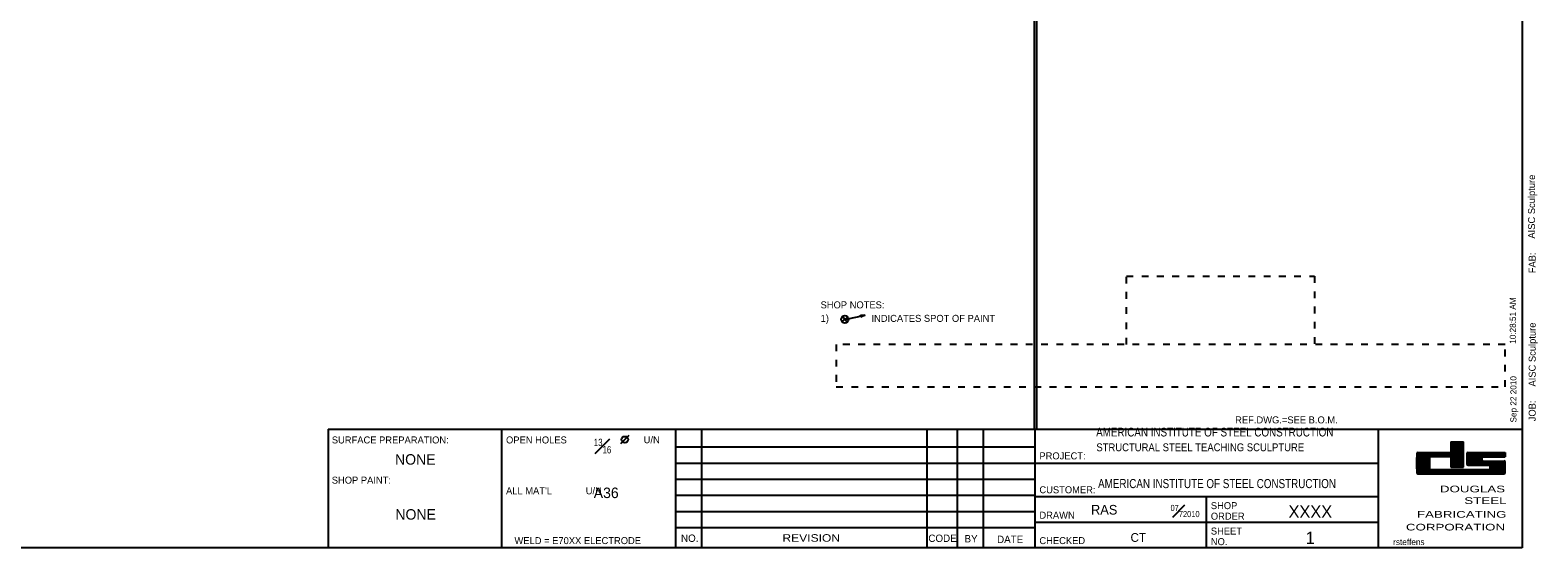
# Model space of a CAD drawing. Header units: inches. Extents: x -17.2 to 17.5, y -11.2 to 11.2.
# Tile 1 of 5: x -4.8 to 17.5, y -11.2 to -3.6. Entities that reach past the tile are written whole.
import ezdxf
from ezdxf.enums import TextEntityAlignment as Align

# ---------------------------------------------------------------- set-up
doc = ezdxf.new("R2010")
doc.units = ezdxf.units.IN
doc.header["$LTSCALE"] = 2.5
doc.header["$MEASUREMENT"] = 0
doc.linetypes.add('SDS2_3', pattern=[0.05, 0, -0.05])
doc.layers.add('Layer_0', color=7, linetype='Continuous')
doc.styles.add('MTextWidth', font='txt', dxfattribs={"width": 0.8, "height": 0.2})

msp = doc.modelspace()

# ---------------------------------------------------------------- linework, layer by layer
at = {"layer": 'Layer_0', "color": 2, "linetype": 'Continuous'}
for p, q in [((17.25, 11.25), (17.25, -11.25)), ((10.048, 10.837), (10.048, -9.5)), ((10.08, 10.837), (10.08, -9.5)), ((-0.375, -9.5), (-0.375, -11.25)), ((-0.375, -9.5), (17.25, -9.5)), ((2.188, -11.25), (2.188, -9.5)), ((4.75, -9.5), (4.75, -11.25)), ((10.062, -11.25), (10.062, -9.5)), ((15.125, -9.5), (15.125, -11.25)), ((16.198, -9.688), (16.385, -9.688)), ((16.198, -9.728), (16.385, -9.728)), ((16.198, -9.768), (16.385, -9.768)), ((15.698, -9.888), (16.198, -9.888)), ((15.698, -9.928), (15.885, -9.928)), ((15.698, -9.968), (15.882, -9.968)), ((15.698, -10.008), (15.882, -10.008)), ((15.714, -9.844), (16.198, -9.844)), ((16.198, -9.808), (16.385, -9.808)), ((16.198, -9.848), (16.385, -9.848)), ((16.198, -9.928), (16.385, -9.928)), ((16.198, -9.968), (16.385, -9.968)), ((16.198, -10.008), (16.385, -10.008)), ((16.438, -9.928), (16.656, -9.928)), ((16.438, -9.968), (16.656, -9.968)), ((16.438, -10.008), (17, -10.008)), ((16.453, -9.844), (17, -9.844)), ((16.672, -9.906), (17, -9.906)), ((16.672, -9.969), (16.984, -9.969)), ((15.698, -10.048), (15.882, -10.048)), ((15.698, -10.088), (15.885, -10.088)), ((15.698, -10.128), (17, -10.128)), ((15.714, -10.156), (16.984, -10.156)), ((15.901, -10.094), (16.766, -10.094)), ((16.198, -10.048), (16.385, -10.048)), ((16.198, -10.062), (16.385, -10.062)), ((16.453, -10.031), (16.766, -10.031)), ((16.781, -10.048), (17, -10.048)), ((16.781, -10.088), (17, -10.088)), ((4.75, -10.95), (10.064, -10.95)), ((17.25, -11.25), (-17.25, -11.25))]:
    msp.add_line(p, q, dxfattribs=at)
at = {"layer": 'Layer_0', "color": 6, "linetype": 'SDS2_3'}
for p, q in [((11.411, -8.25), (11.411, -7.241)), ((11.411, -7.241), (14.186, -7.241)), ((14.186, -7.241), (14.186, -8.25)), ((7.125, -8.25), (7.125, -8.875)), ((17, -8.25), (7.125, -8.25)), ((17, -8.875), (17, -8.25)), ((7.125, -8.875), (17, -8.875))]:
    msp.add_line(p, q, dxfattribs=at)
at = {"layer": 'Layer_0', "color": 1, "linetype": 'Continuous'}
for p, q in [((7.21, -7.915), (7.252, -7.879)), ((7.252, -7.879), (7.216, -7.837)), ((7.252, -7.879), (7.552, -7.817)), ((7.252, -7.879), (7.294, -7.844)), ((7.287, -7.921), (7.252, -7.879)), ((7.488, -7.845), (7.482, -7.816)), ((7.482, -7.816), (7.552, -7.817)), ((7.552, -7.817), (7.488, -7.845)), ((7.552, -7.817), (7.552, -7.817)), ((5.134, -9.5), (5.134, -11.25)), ((8.463, -9.5), (8.463, -11.25)), ((8.911, -9.5), (8.911, -11.25)), ((9.296, -9.5), (9.296, -11.25)), ((4.004, -9.652), (3.941, -9.715)), ((4.004, -9.652), (4.066, -9.59)), ((4.75, -9.762), (10.064, -9.762)), ((4.75, -10), (10.064, -10)), ((10.062, -10), (15.125, -10)), ((4.75, -10.238), (10.064, -10.238)), ((4.75, -10.475), (10.064, -10.475)), ((15.125, -10.5), (10.062, -10.5)), ((12.594, -11.25), (12.594, -10.5)), ((4.75, -10.712), (10.064, -10.712)), ((15.125, -10.875), (10.062, -10.875))]:
    msp.add_line(p, q, dxfattribs=at)
at = {"layer": 'Layer_0', "color": 5, "linetype": 'Continuous'}
for p, q in [((16.198, -9.688), (16.198, -9.844)), ((16.198, -9.708), (16.385, -9.708)), ((16.198, -9.748), (16.385, -9.748)), ((16.198, -9.788), (16.385, -9.788)), ((16.385, -10.062), (16.385, -9.688)), ((15.698, -9.868), (16.385, -9.868)), ((15.698, -9.908), (15.885, -9.908)), ((15.698, -9.948), (15.882, -9.948)), ((15.698, -9.988), (15.882, -9.988)), ((16.198, -9.906), (15.901, -9.906)), ((16.198, -9.828), (16.385, -9.828)), ((16.198, -9.888), (16.385, -9.888)), ((16.198, -9.888), (16.385, -9.888)), ((16.198, -9.906), (16.198, -10.062)), ((16.198, -9.908), (16.385, -9.908)), ((16.198, -9.948), (16.385, -9.948)), ((16.198, -9.988), (16.385, -9.988)), ((16.438, -9.908), (16.659, -9.908)), ((16.438, -9.948), (16.656, -9.948)), ((16.438, -9.988), (17, -9.988)), ((17, -9.844), (17, -9.906)), ((15.698, -10.028), (15.882, -10.028)), ((15.698, -10.068), (15.885, -10.068)), ((15.698, -10.108), (17, -10.108)), ((15.708, -10.148), (16.992, -10.148)), ((16.198, -10.028), (16.385, -10.028)), ((16.45, -10.028), (17, -10.028)), ((16.781, -10.068), (17, -10.068))]:
    msp.add_line(p, q, dxfattribs=at)
at = {"layer": 'Layer_0', "color": 3, "linetype": 'Continuous'}
for p, q in [((16.438, -9.863), (17, -9.863)), ((16.438, -9.888), (17, -9.888))]:
    msp.add_line(p, q, dxfattribs=at)
at = {"layer": 'Layer_0', "color": 1, "linetype": 'Continuous'}
for centre, radius in [((7.252, -7.879), 0.0547), ((4.004, -9.652), 0.0469)]:
    msp.add_circle(centre, radius, dxfattribs=at)
at = {"layer": 'Layer_0', "color": 3, "linetype": 'Continuous'}
for centre, radius, start, end in [((17.693, -10), 2, 175.9681, 184.0319), ((15.714, -9.859), 0.0156, 90, 180), ((17.884, -10), 2, 177.7613, 182.2387), ((15.901, -9.922), 0.0156, 90, 180), ((18.436, -9.938), 2, 177.7613, 182.2387), ((16.453, -9.859), 0.0156, 90, 180), ((16.453, -10.016), 0.0156, 180, 270), ((16.672, -9.922), 0.0156, 90, 180), ((18.656, -9.938), 2, 179.5524, 180.4476), ((16.672, -9.953), 0.0156, 180, 270), ((16.984, -9.984), 0.0156, 0, 90), ((15.002, -10.062), 2, 357.7613, 2.2387), ((15.714, -10.141), 0.0156, 180, 270), ((15.901, -10.078), 0.0156, 180, 270), ((16.766, -10.047), 0.0156, 0, 90), ((16.766, -10.078), 0.0156, 270, 0), ((14.781, -10.062), 2, 359.5524, 0.4476), ((16.984, -10.141), 0.0156, 270, 0)]:
    msp.add_arc(centre, radius, start, end, dxfattribs=at)

# ---------------------------------------------------------------- texts
at = {"layer": 'Layer_0', "color": 1, "linetype": 'Continuous'}
for s, height, p in [('AISC Sculpture', 0.10322, (17.443, -6.688)), ('FAB:', 0.1032, (17.452, -7.199)), ('10:28:51 AM', 0.09032, (17.16, -8.24)), ('AISC Sculpture', 0.10322, (17.452, -8.87)), ('Sep 22 2010', 0.09032, (17.168, -9.401)), ('JOB:', 0.1032, (17.452, -9.383))]:
    msp.add_text(s, height=height, rotation=90, dxfattribs=at).set_placement(p)
at = {"layer": 'Layer_0', "color": 2, "linetype": 'Continuous'}
for s, height, p in [('SHOP NOTES:', 0.10322, (6.894, -7.717)), ('1)', 0.1032, (6.895, -7.916)), ('INDICATES SPOT OF PAINT', 0.10322, (7.645, -7.916)), ('REF.DWG.=SEE B.O.M.', 0.10322, (13.015, -9.414)), ('SURFACE PREPARATION:', 0.10322, (-0.322, -9.71)), ('OPEN HOLES', 0.1032, (2.25, -9.71)), ('U/N', 0.1032, (4.282, -9.707)), ('PROJECT:', 0.1032, (10.125, -9.945)), ('SHOP PAINT:', 0.10322, (-0.323, -10.303)), ("ALL MAT'L             U/N", 0.10322, (2.25, -10.46)), ('CUSTOMER:', 0.1032, (10.125, -10.445)), ('RAS', 0.1419, (10.886, -10.759)), ('SHOP', 0.1032, (12.656, -10.679)), ('DRAWN', 0.1032, (10.125, -10.82)), ('ORDER', 0.1032, (12.656, -10.835)), ('WELD = E70XX ELECTRODE', 0.10322, (2.375, -11.195)), ('CODE', 0.1084, (8.485, -11.163)), ('BY', 0.1084, (9.019, -11.17)), ('CHECKED', 0.1032, (10.125, -11.195)), ('CT', 0.129, (11.47, -11.162)), ('SHEET', 0.1032, (12.656, -11.054)), ('NO.', 0.1032, (12.656, -11.21))]:
    msp.add_text(s, height=height, dxfattribs=at).set_placement(p)
for s, height, width, p in [('AMERICAN INSTITUTE OF STEEL CONSTRUCTION', 0.12902, 0.84, (10.963, -9.478)), ('STRUCTURAL STEEL TEACHING SCULPTURE', 0.11612, 0.9, (10.966, -9.709))]:
    msp.add_text(s, height=height, dxfattribs=dict(at, width=width)).set_placement(p, align=Align.TOP_LEFT)
for s, height, p in [('NONE', 0.1548, (0.91, -10.023)), ('A36', 0.1548, (3.729, -10.516)), ('XXXX', 0.1806, (14.125, -10.806)), ('NO.', 0.1084, (4.962, -11.162)), ('DATE', 0.1084, (9.693, -11.179)), ('1', 0.181, (14.123, -11.192))]:
    msp.add_text(s, height=height, dxfattribs=at).set_placement(p, align=Align.CENTER)
at = {"layer": 'Layer_0', "color": 2, "linetype": 'Continuous', "width": 0.81}
msp.add_text('AMERICAN INSTITUTE OF STEEL CONSTRUCTION', height=0.13418, dxfattribs=at).set_placement((10.991, -10.369))
at = {"layer": 'Layer_0', "color": 5, "linetype": 'Continuous', "width": 1.5}
for s, height, p in [('DOUGLAS', 0.0981, (17, -10.431)), ('STEEL', 0.0981, (17.021, -10.603)), ('CORPORATION', 0.09806, (17, -10.994)), ('FABRICATING', 0.09806, (17.021, -10.806))]:
    msp.add_text(s, height=height, dxfattribs=at).set_placement(p, align=Align.RIGHT)
at = {"layer": 'Layer_0', "color": 2, "linetype": 'Continuous'}
msp.add_text('NONE', height=0.1548, dxfattribs=at).set_placement((0.915, -10.757), align=Align.MIDDLE_CENTER)
at = {"layer": 'Layer_0', "color": 2, "linetype": 'Continuous', "width": 1.2}
msp.add_text('REVISION', height=0.111, dxfattribs=at).set_placement((6.756, -11.16), align=Align.CENTER)
at = {"layer": 'Layer_0', "color": 1, "linetype": 'Continuous'}
msp.add_text('rsteffens', height=0.0903, dxfattribs=at).set_placement((15.348, -11.209))
at = {"layer": 'Layer_0', "color": 2, "linetype": 'Continuous', "style": 'MTextWidth'}
for s, insert, char_height, attachment_point in [('\\A1;{\\H0.70x;\\S13#16;}', (3.675, -9.857), 0.15483, 8), ('\\A1;{\\H0.70x;\\S07#72010;}', (12.49, -10.797), 0.12902, 9)]:
    msp.add_mtext(s, dxfattribs=dict(at, insert=insert, char_height=char_height, attachment_point=attachment_point))

doc.saveas('drawing.dxf')
